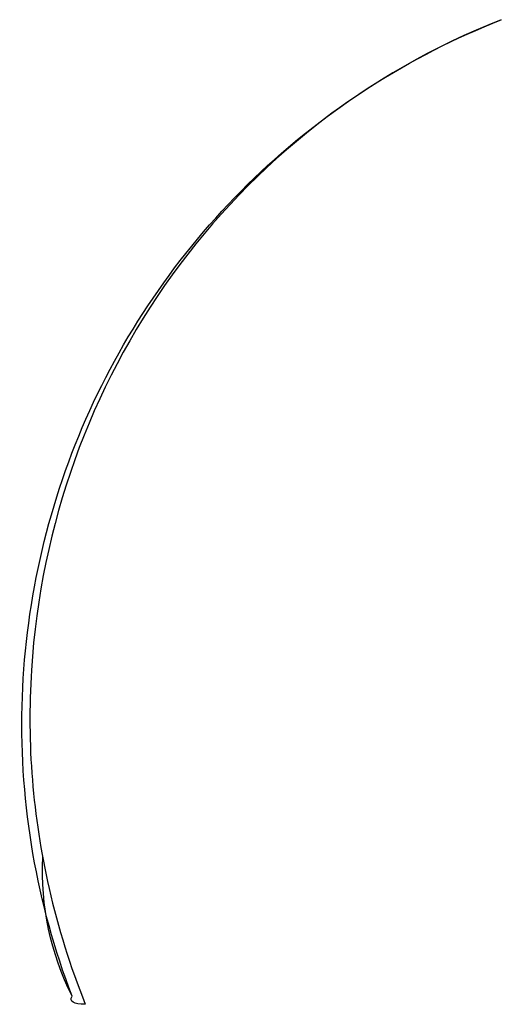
# Model space of a CAD drawing. Header units: millimetres. Extents: x -815 to 1361, y -197 to 515.
# Tile 255 of 256: x -814.95 to -808.61, y 501.57 to 514.55. Entities that reach past the tile are written whole.
import ezdxf

# ---------------------------------------------------------------- set-up
doc = ezdxf.new("R2010")
doc.units = ezdxf.units.MM
doc.layers.add('p', color=7, linetype='Continuous', true_color=0x174c48)

msp = doc.modelspace()

# ---------------------------------------------------------------- linework, layer by layer
at = {"layer": 'p', "extrusion": (-0.241405, 0.759339, -0.604258)}
msp.add_arc((614.039, 1001.442, 150.91), 10, 354.5711, 12.3441, dxfattribs=at)
at = {"layer": 'p', "extrusion": (-0.931381, -0.356068, -0.075797)}
msp.add_arc((-759.374, 748.035, 526.241), 0.000000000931, 174.0075, 267.6974, dxfattribs=at)
at = {"layer": 'p'}
for points, knots in [([(-814.261, 501.682, 705.995), (-814.725, 502.897, 705.995), (-814.95, 504.203, 706.015), (-814.888, 506.803, 706.09), (-814.6, 508.096, 706.146), (-813.555, 510.475, 706.286), (-812.798, 511.56, 706.369), (-810.928, 513.359, 706.552), (-809.816, 514.073, 706.65), (-808.609, 514.548, 706.749)], [3, 3, 3, 3, 3.25, 3.25, 3.5, 3.5, 3.75, 3.75, 4, 4, 4, 4]), ([(-808.609, 514.548, 706.749), (-812.158, 513.152, 707.422), (-814.554, 509.833, 708.029), (-814.857, 505, 708.391), (-814.781, 504.06, 708.439), (-814.444, 502.579, 708.479), (-814.287, 502.075, 708.486), (-814.087, 501.578, 708.486)], [0, 0, 0, 0, 0.718254, 0.718254, 0.900698, 0.900698, 1, 1, 1, 1])]:
    msp.add_open_spline(points, degree=3, knots=knots, dxfattribs=at)
msp.add_open_spline([(-814.087, 501.578, 708.486), (-814.242, 501.574, 707.665), (-814.3, 501.609, 706.826), (-814.261, 501.682, 705.995)], degree=3, dxfattribs=at)

doc.saveas('drawing.dxf')
